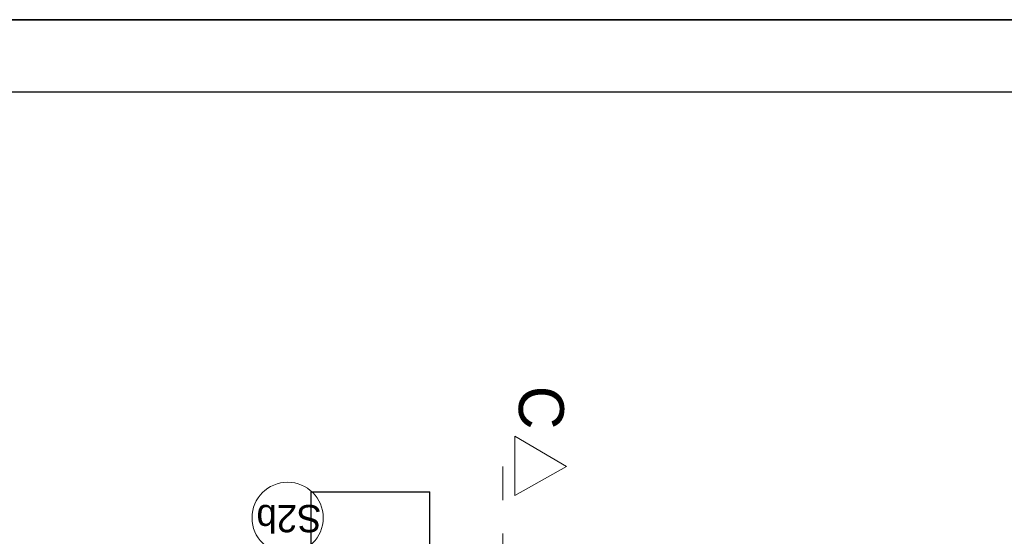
# Model space of a CAD drawing. Header units: inches. Extents: x -515158 to -470211, y -1887 to 84268.
# Tile 49 of 102: x -506260 to -497964, y 46114 to 50469. Entities that reach past the tile are written whole.
import ezdxf

# ---------------------------------------------------------------- set-up
doc = ezdxf.new("R2010")
doc.units = ezdxf.units.IN
doc.header["$MEASUREMENT"] = 0
doc.linetypes.add('Dashed', pattern=[564.444447, 282.222223, -282.222223])
for name, color, linetype, lineweight in [('#podkład', 252, 'Continuous', 9), ('Arch opisy_Nr_Pióra__1', 252, 'Continuous', 25), ('Arch opisy_Nr_Pióra__21', 252, 'Continuous', 9), ('INWENT OPISY_Nr_Pióra__21', 252, 'Continuous', 9), ('INWENT OPISY_Nr_Pióra__41', 252, 'Continuous', 15)]:
    doc.layers.add(name, color=color, linetype=linetype, lineweight=lineweight)
doc.layers.add('_TABELA', color=7, linetype='Continuous')
doc.styles.add('GENERATED_STYLE_7', font='txt')

# ---------------------------------------------------------------- blocks, each defined once
blk = doc.blocks.new('parter')
at = {"layer": 'Arch opisy_Nr_Pióra__21', "color": 252, "linetype": 'Continuous'}
blk.add_circle((-504002.7, 46270.2), 300, dxfattribs=at)
at = {"layer": 'INWENT OPISY_Nr_Pióra__41', "color": 252, "linetype": 'Continuous'}
for p, q in [((-501652.1, 46702.6), (-502088.3, 46958.3)), ((-502088.3, 46458.3), (-502088.3, 46958.3)), ((-502088.3, 46458.3), (-501652.1, 46702.6))]:
    blk.add_line(p, q, dxfattribs=at)
at = {"layer": 'INWENT OPISY_Nr_Pióra__41', "color": 252, "linetype": 'Dashed'}
blk.add_line((-502188.3, 46702.6), (-502188.3, 45602.6), dxfattribs=at)
at = {"layer": 'Arch opisy_Nr_Pióra__1', "color": 252, "linetype": 'Continuous', "style": 'GENERATED_STYLE_7'}
blk.add_text('S2b', height=230, rotation=180, dxfattribs=at).set_placement((-503718, 46378.8))
at = {"layer": 'INWENT OPISY_Nr_Pióra__21', "color": 252, "linetype": 'Continuous', "style": 'GENERATED_STYLE_7'}
blk.add_text('C', height=380, rotation=270, dxfattribs=at).set_placement((-502054.8, 47382.7))
blk = doc.blocks.new('pompa c.')
at = {"lineweight": 30}
for p, q in [((-503805, 46490.6), (-502805, 46490.6)), ((-503805, 45665.6), (-503805, 46490.6)), ((-502805, 45665.6), (-503805, 45665.6))]:
    blk.add_line(p, q, dxfattribs=at)
blk.add_lwpolyline([(-502805, 45665.6), (-502805, 46490.6)], dxfattribs=at)

msp = doc.modelspace()

# ---------------------------------------------------------------- linework, layer by layer
at = {"layer": '_TABELA', "color": 7}
msp.add_lwpolyline([(-512477.4, 50468.9), (-470477.4, 50468.9), (-512477.4, 50468.9), (-512477.4, 20768.9), (-470477.4, 20768.9), (-470477.4, 50468.9)], dxfattribs=at)
msp.add_lwpolyline([(-471077.4, 49858.9), (-509977.4, 49858.9), (-509977.4, 21378.9), (-471077.4, 21378.9)], close=True, dxfattribs=at)

# ---------------------------------------------------------------- block references
at = {"layer": '#podkład'}
msp.add_blockref('parter', (0, 0), dxfattribs=at)
msp.add_blockref('pompa c.', (0, 0))

doc.saveas('drawing.dxf')
